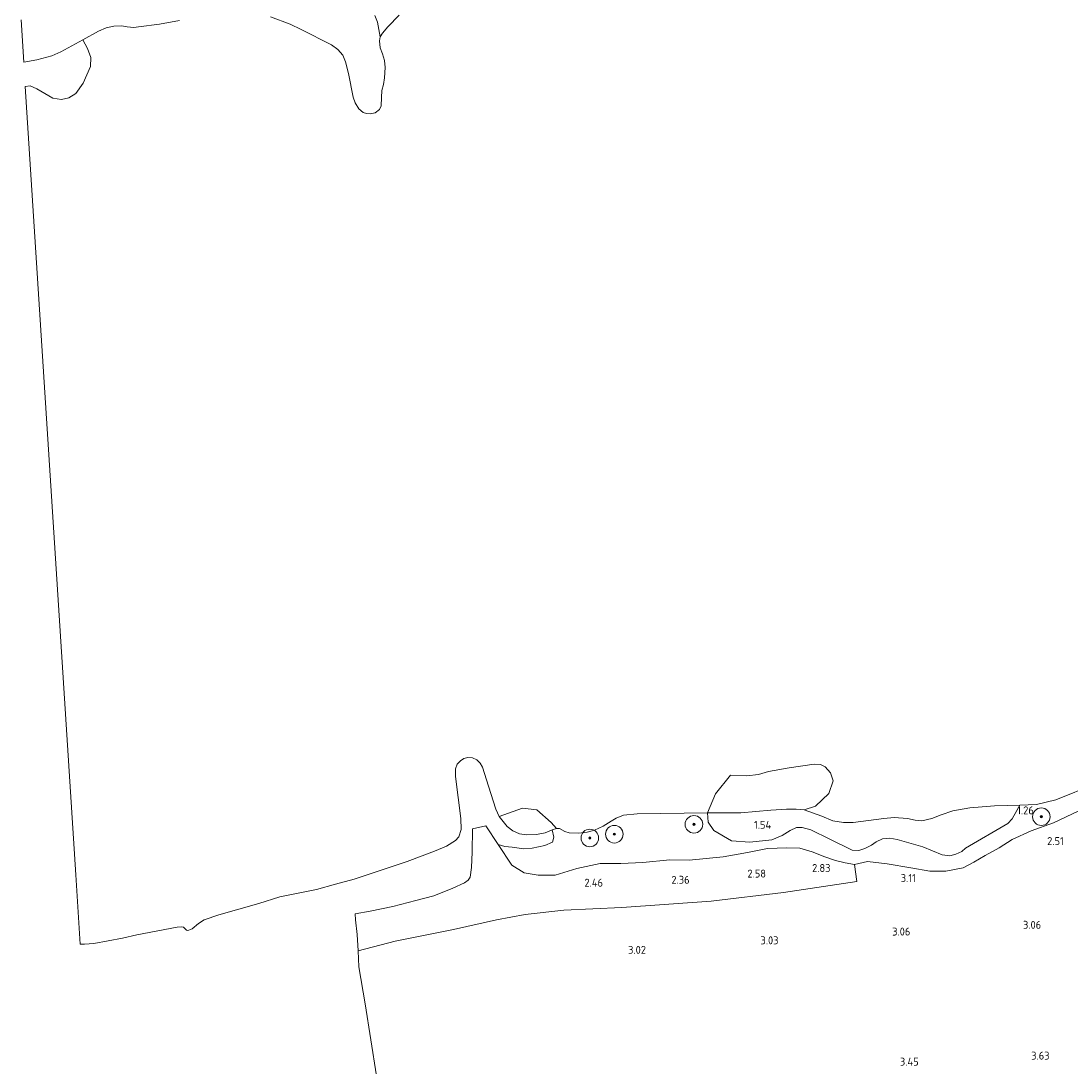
# Model space of a CAD drawing. Extents: x 141961 to 144947, y 416202 to 417778.
# Tile 6 of 122: x 141986 to 142225, y 416740 to 416978. Entities that reach past the tile are written whole.
import ezdxf
from ezdxf.enums import TextEntityAlignment as Align

# ---------------------------------------------------------------- set-up
doc = ezdxf.new("R2010")
doc.units = 0
for name, color, linetype, lineweight in [('B-ME-GR-BOOM-S', 90, 'Continuous', 25), ('B-ME-GR-BOUWLAND_AKKERBOUW-GV', 80, 'Continuous', 13), ('B-ME-GR-GRAS-GV', 60, 'Continuous', 13), ('B-ME-GW-TALUD_KRUIN-G', 90, 'Continuous', 18), ('B-ME-OB-OEVERVOORZIENING-G', 7, 'Continuous', 18), ('B-ME-OG-HOOGTEPUNT-S', 7, 'Continuous', 25), ('B-ME-OG-TERREIN_GROEN-GV', 7, 'Continuous', 18), ('B-ME-OG-WATER_RIVIER-GV', 130, 'Continuous', 18)]:
    doc.layers.add(name, color=color, linetype=linetype, lineweight=lineweight)
doc.styles.add('NLCS-ISO-ANNOTATIVE-T18', font='NLCS-ISO.ttf', dxfattribs={"height": 1.8})

# ---------------------------------------------------------------- blocks, each defined once
blk = doc.blocks.new('SAL-HOOGTELABEL-SO')
at = {"color": 0, "linetype": 'ByBlock', "lineweight": -2, "style": 'NLCS-ISO-ANNOTATIVE-T18'}
blk.add_attdef('HOOGTE', text='', height=1.8, dxfattribs=at).set_placement((2.79, 0), align=Align.RIGHT)
blk = doc.blocks.new('SGR-BOOM_01-SO')
at = {"linetype": 'ByBlock', "lineweight": 18}
h = blk.add_hatch(color=0, dxfattribs=at)
h.dxf.hatch_style = 1
edge = h.paths.add_edge_path()
edge.add_arc((0, 0), 0.25, 0, 360)
at = {"color": 0, "linetype": 'ByBlock', "lineweight": 18}
for radius in [2, 0.25]:
    blk.add_circle((0, 0), radius, dxfattribs=at)

msp = doc.modelspace()

# ---------------------------------------------------------------- linework, layer by layer
at = {"layer": 'B-ME-GR-BOUWLAND_AKKERBOUW-GV'}
msp.add_polyline3d([(142066.74, 416738.42, 3.1), (142064.11, 416754.78, 2.99), (142062.69, 416763.21, 2.69), (142062.51, 416766.85, 2.8), (142070.96, 416769.07, 2.77), (142084.26, 416771.67, 2.78), (142094.02, 416773.92, 2.97), (142100.56, 416775.11, 3.12), (142109.36, 416776.13, 3.13), (142122.54, 416776.74, 3.01), (142142.83, 416778.13, 2.95), (142159.34, 416780.12, 3.1), (142176.01, 416782.66, 3.29), (142175.49, 416786.46, 3.15), (142178.46, 416787.16, 3.1), (142182.89, 416786.63, 3.15), (142188.32, 416785.74, 2.94), (142192.62, 416784.98, 2.97), (142196.27, 416785, 2.92), (142200.18, 416785.75, 2.91), (142202.61, 416787.01, 2.8), (142205.19, 416788.5, 2.74), (142208.36, 416790.25, 2.65), (142211.38, 416792.19, 2.64), (142215.64, 416794.14, 2.61), (142220.79, 416795.96, 2.45), (142226.53, 416798.7, 2.46)], dxfattribs=at)
at = {"layer": 'B-ME-GR-GRAS-GV'}
for points in [[(142071.91, 416979.66, 1), (142069.31, 416977.06, 1), (142068.08, 416975.62, 1), (142067.53, 416974.76, 1), (142066.94, 416978.11, 1.07), (142066.32, 416979.62, 1.28)], [(142021.9, 416978.5, 1), (142017.34, 416977.61, 1), (142012.56, 416977.01, 1), (142011.5, 416976.87, 1), (142009.95, 416977.03, 1), (142008.72, 416977.29, 1), (142006.93, 416977.2, 1), (142005.23, 416976.83, 1), (142003.43, 416976.05, 1), (141999.86, 416974.11, 1), (141994.92, 416971.37, 1), (141992.87, 416970.45, 1), (141989.42, 416969.55, 1), (141986.44, 416968.98, 1), (141985.83, 416978.64, 2.85)], [(142226.53, 416798.7, 2.46), (142220.79, 416795.96, 2.45), (142215.64, 416794.14, 2.61), (142211.38, 416792.19, 2.64), (142208.36, 416790.25, 2.65), (142205.19, 416788.5, 2.74), (142202.61, 416787.01, 2.8), (142200.18, 416785.75, 2.91), (142196.27, 416785, 2.92), (142192.62, 416784.98, 2.97), (142188.32, 416785.74, 2.94), (142182.89, 416786.63, 3.15), (142178.46, 416787.16, 3.1), (142175.49, 416786.46, 3.15), (142173.38, 416786.9, 3.12), (142171.12, 416787.39, 3.07), (142168.76, 416788.25, 3.11), (142165.81, 416789.4, 2.92), (142163.03, 416790.17, 2.83), (142160.05, 416790.31, 2.81), (142155.71, 416790.12, 2.73), (142151.13, 416789.23, 2.68), (142145.58, 416788.21, 2.63), (142137.84, 416787.45, 2.58), (142133.46, 416787.55, 2.48), (142127.33, 416786.98, 2.57), (142122.34, 416786.73, 2.29), (142117.64, 416786.68, 2.3), (142112.28, 416785.56, 2.31), (142107.36, 416784.05, 2.53), (142103.5, 416784.09, 2.86), (142100.28, 416784.62, 2.8), (142097.49, 416786.31, 2.63), (142094.41, 416791.03, 2.16), (142095.91, 416790.62, 2), (142097.62, 416790.45, 1.83), (142100.26, 416790.05, 1.71), (142102.14, 416790.24, 1.71), (142105.03, 416790.78, 1.57), (142106.73, 416791.59, 1.45), (142107.07, 416792.72, 1.19), (142106.72, 416794.39, 1), (142107.65, 416794.69, 1), (142108.32, 416794.65, 1), (142109.55, 416793.99, 1), (142110.52, 416793.67, 1), (142112.67, 416793.62, 1), (142114.68, 416793.85, 1), (142116.33, 416794.3, 1), (142118.31, 416795.2, 1), (142120.11, 416796.34, 1), (142121.28, 416797.02, 1), (142122.95, 416797.68, 1), (142126.04, 416798.03, 1), (142142.06, 416798.22, 1), (142142.17, 416796.11, 1.36), (142143.45, 416794.26, 1.66), (142147.48, 416791.89, 2.16), (142151.65, 416791.57, 2.27), (142156.63, 416792.1, 2.31), (142159.01, 416793.1, 2.27), (142160.83, 416794.26, 2.08), (142162.31, 416794.91, 2.06), (142163.56, 416794.94, 2.07), (142165.51, 416794.38, 2.03), (142169.86, 416792.28, 2.2), (142174.96, 416789.77, 2.22), (142176.47, 416789.7, 2.25), (142177.85, 416790.14, 2.25), (142179.32, 416790.9, 2.13), (142180.44, 416791.64, 2), (142181.87, 416792.32, 1.96), (142183.48, 416792.45, 1.93), (142185.16, 416792.18, 1.88), (142191.06, 416790.51, 1.88), (142195.44, 416788.71, 2.13), (142197.18, 416788.44, 2.23), (142198.5, 416788.82, 2.24), (142199.88, 416789.48, 2.19), (142200.76, 416790.24, 2.19), (142210.36, 416795.84, 1.6), (142211.35, 416796.91, 1.47), (142213.06, 416800.01, 1), (142216.86, 416800.11, 1), (142221.26, 416801.21, 1), (142230.34, 416804.83, 1)]]:
    msp.add_polyline3d(points, dxfattribs=at)
msp.add_polyline3d([(142103.5, 416784.09, 2.86), (142107.36, 416784.05, 2.53), (142112.28, 416785.56, 2.31), (142117.64, 416786.68, 2.3), (142122.34, 416786.73, 2.29), (142127.33, 416786.98, 2.57), (142133.46, 416787.55, 2.48), (142137.84, 416787.45, 2.58), (142145.58, 416788.21, 2.63), (142151.13, 416789.23, 2.68), (142155.71, 416790.12, 2.73), (142160.05, 416790.31, 2.81), (142163.03, 416790.17, 2.83), (142165.81, 416789.4, 2.92), (142168.76, 416788.25, 3.11), (142171.12, 416787.39, 3.07), (142173.38, 416786.9, 3.12), (142175.49, 416786.46, 3.15), (142176.01, 416782.66, 3.29), (142159.34, 416780.12, 3.1), (142142.83, 416778.13, 2.95), (142122.54, 416776.74, 3.01), (142109.36, 416776.13, 3.13), (142100.56, 416775.11, 3.12), (142094.02, 416773.92, 2.97), (142084.26, 416771.67, 2.78), (142070.96, 416769.07, 2.77), (142062.51, 416766.85, 2.8), (142062.3, 416770.56, 2.42), (142061.93, 416773.93, 2.04), (142061.85, 416775.27, 2.09), (142065.26, 416775.9, 2.09), (142070.42, 416776.97, 2.25), (142075.65, 416778.32, 2.33), (142079.79, 416779.38, 2.47), (142084.07, 416781.1, 2.42), (142086.77, 416782.33, 2.6), (142087.6, 416782.96, 2.65), (142088.04, 416783.63, 2.63), (142088.33, 416785.8, 2.47), (142088.45, 416789.26, 2.08), (142088.54, 416794.6, 2.01), (142091.6, 416795.28, 2.08), (142094.41, 416791.03, 2.16), (142097.49, 416786.31, 2.63), (142100.28, 416784.62, 2.8)], close=True, dxfattribs=at)
at = {"layer": 'B-ME-GW-TALUD_KRUIN-G'}
msp.add_polyline3d([(142100.28, 416784.62, 2.8), (142103.5, 416784.09, 2.86), (142107.36, 416784.05, 2.53), (142112.28, 416785.56, 2.31), (142117.64, 416786.68, 2.3), (142122.34, 416786.73, 2.29), (142127.33, 416786.98, 2.57), (142133.46, 416787.55, 2.48), (142137.84, 416787.45, 2.58), (142145.58, 416788.21, 2.63), (142151.13, 416789.23, 2.68), (142155.71, 416790.12, 2.73), (142160.05, 416790.31, 2.81), (142163.03, 416790.17, 2.83), (142165.81, 416789.4, 2.92), (142168.76, 416788.25, 3.11), (142171.12, 416787.39, 3.07), (142173.38, 416786.9, 3.12), (142175.49, 416786.46, 3.15), (142178.46, 416787.16, 3.1), (142182.89, 416786.63, 3.15), (142188.32, 416785.74, 2.94), (142192.62, 416784.98, 2.97), (142196.27, 416785, 2.92), (142200.18, 416785.75, 2.91), (142202.61, 416787.01, 2.8), (142205.19, 416788.5, 2.74), (142208.36, 416790.25, 2.65), (142211.38, 416792.19, 2.64), (142215.64, 416794.14, 2.61), (142220.79, 416795.96, 2.45), (142226.53, 416798.7, 2.46)], dxfattribs=at)
at = {"layer": 'B-ME-OB-OEVERVOORZIENING-G'}
for points in [[(142071.91, 416979.66, 1), (142069.31, 416977.06, 1), (142068.08, 416975.62, 1), (142067.53, 416974.76, 1), (142067.38, 416973.89, 1), (142067.53, 416972.27, 1), (142068.05, 416970.9, 1), (142068.5, 416969.36, 1), (142068.72, 416967.8, 1), (142068.57, 416965.4, 1), (142068.29, 416963.91, 1), (142067.94, 416962.52, 1), (142067.84, 416960.95, 1), (142067.74, 416959.09, 1), (142067.39, 416958.24, 1), (142066.39, 416957.48, 1), (142065.31, 416957.21, 1), (142064.44, 416957.31, 1), (142063.66, 416957.58, 1), (142062.72, 416958.41, 1), (142061.89, 416959.73, 1), (142061.43, 416961.04, 1), (142060.37, 416966.42, 1), (142059.63, 416969.09, 1), (142059.06, 416970.58, 1), (142057.92, 416971.9, 1), (142056.49, 416972.91, 1), (142049.58, 416976.45, 1), (142047.06, 416977.64, 1), (142042.62, 416979.28, 1)], [(142021.9, 416978.5, 1), (142017.34, 416977.61, 1), (142012.56, 416977.01, 1), (142011.5, 416976.87, 1), (142009.95, 416977.03, 1), (142008.72, 416977.29, 1), (142006.93, 416977.2, 1), (142005.23, 416976.83, 1), (142003.43, 416976.05, 1), (141999.86, 416974.11, 1), (141994.92, 416971.37, 1), (141992.87, 416970.45, 1), (141989.42, 416969.55, 1), (141986.44, 416968.98, 1)], [(141999.28, 416768.35, 1), (142000.29, 416768.34, 1), (142002.4, 416768.53, 1), (142008.91, 416769.73, 1), (142012.2, 416770.48, 1), (142021.39, 416772.21, 1), (142022.41, 416772.33, 1), (142022.81, 416772.21, 1), (142023.4, 416771.62, 1), (142023.63, 416771.5, 1), (142023.99, 416771.56, 1), (142024.78, 416771.88, 1), (142026.23, 416773.09, 1), (142027.51, 416773.91, 1), (142030.83, 416775.07, 1), (142039.94, 416777.63, 1), (142044.72, 416779.11, 1), (142053.05, 416780.82, 1), (142057.37, 416782.01, 1), (142061.66, 416783.17, 1), (142073.68, 416787.19, 1), (142079.91, 416789.5, 1), (142082.68, 416790.69, 1), (142084.66, 416791.92, 1), (142085.48, 416792.82, 1), (142085.97, 416794.45, 1), (142085.87, 416796.95, 1), (142084.69, 416806.49, 1), (142084.7, 416808.22, 1), (142085.1, 416809.35, 1), (142085.8, 416810.08, 1), (142086.55, 416810.58, 1), (142087.46, 416810.85, 1), (142088.59, 416810.74, 1), (142089.58, 416810.28, 1), (142090.33, 416809.54, 1), (142090.8, 416808.63, 1), (142092.19, 416804.31, 1), (142093.86, 416799.11, 1), (142094.66, 416797.4, 1), (142096.41, 416795.1, 1), (142097.74, 416794.16, 1), (142099.28, 416793.5, 1), (142100.9, 416793.24, 1), (142103.12, 416793.28, 1), (142105.11, 416793.67, 1), (142106.72, 416794.39, 1), (142107.65, 416794.69, 1), (142108.32, 416794.65, 1), (142109.55, 416793.99, 1), (142110.52, 416793.67, 1), (142112.67, 416793.62, 1), (142114.68, 416793.85, 1), (142116.33, 416794.3, 1), (142118.31, 416795.2, 1), (142120.11, 416796.34, 1), (142121.28, 416797.02, 1), (142122.95, 416797.68, 1), (142126.04, 416798.03, 1), (142142.06, 416798.22, 1), (142146.28, 416798.21, 1), (142149.61, 416798.23, 1), (142156.47, 416798.86, 1), (142160.03, 416799.07, 1), (142162.24, 416799.05, 1), (142164.05, 416798.93, 1), (142168.08, 416797.5, 1), (142170.52, 416796.43, 1), (142172.94, 416796.06, 1), (142175.14, 416796.02, 1), (142182.17, 416796.93, 1), (142184.53, 416797.16, 1), (142187.52, 416796.95, 1), (142189.27, 416796.54, 1), (142190.78, 416796.39, 1), (142193.08, 416796.99, 1), (142195.22, 416797.82, 1), (142197.83, 416798.7, 1), (142201.71, 416799.41, 1), (142207.33, 416799.84, 1), (142213.06, 416800.01, 1), (142216.86, 416800.11, 1), (142221.26, 416801.21, 1), (142230.34, 416804.83, 1)]]:
    msp.add_polyline3d(points, dxfattribs=at)
at = {"layer": 'B-ME-OG-TERREIN_GROEN-GV'}
for points in [[(142170.04, 416807.33, 1), (142170.6, 416805.53, 1), (142169.65, 416802.67, 1), (142166.58, 416799.75, 1), (142164.05, 416798.93, 1), (142162.24, 416799.05, 1), (142160.03, 416799.07, 1), (142156.47, 416798.86, 1), (142149.61, 416798.23, 1), (142146.28, 416798.21, 1), (142142.06, 416798.22, 1), (142143.87, 416802.58, 1), (142147.26, 416806.84, 1), (142151, 416806.65, 1), (142153.67, 416807, 1), (142155.89, 416807.67, 1), (142160.62, 416808.5, 1), (142166.27, 416809.34, 1), (142167.77, 416809.24, 1), (142168.82, 416808.7, 1)], [(142211.35, 416796.91, 1.47), (142210.36, 416795.84, 1.6), (142200.76, 416790.24, 2.19), (142199.88, 416789.48, 2.19), (142198.5, 416788.82, 2.24), (142197.18, 416788.44, 2.23), (142195.44, 416788.71, 2.13), (142191.06, 416790.51, 1.88), (142185.16, 416792.18, 1.88), (142183.48, 416792.45, 1.93), (142181.87, 416792.32, 1.96), (142180.44, 416791.64, 2), (142179.32, 416790.9, 2.13), (142177.85, 416790.14, 2.25), (142176.47, 416789.7, 2.25), (142174.96, 416789.77, 2.22), (142169.86, 416792.28, 2.2), (142165.51, 416794.38, 2.03), (142163.56, 416794.94, 2.07), (142162.31, 416794.91, 2.06), (142160.83, 416794.26, 2.08), (142159.01, 416793.1, 2.27), (142156.63, 416792.1, 2.31), (142151.65, 416791.57, 2.27), (142147.48, 416791.89, 2.16), (142143.45, 416794.26, 1.66), (142142.17, 416796.11, 1.36), (142142.06, 416798.22, 1), (142146.28, 416798.21, 1), (142149.61, 416798.23, 1), (142156.47, 416798.86, 1), (142160.03, 416799.07, 1), (142162.24, 416799.05, 1), (142164.05, 416798.93, 1), (142168.08, 416797.5, 1), (142170.52, 416796.43, 1), (142172.94, 416796.06, 1), (142175.14, 416796.02, 1), (142182.17, 416796.93, 1), (142184.53, 416797.16, 1), (142187.52, 416796.95, 1), (142189.27, 416796.54, 1), (142190.78, 416796.39, 1), (142193.08, 416796.99, 1), (142195.22, 416797.82, 1), (142197.83, 416798.7, 1), (142201.71, 416799.41, 1), (142207.33, 416799.84, 1), (142213.06, 416800.01, 1)]]:
    msp.add_polyline3d(points, close=True, dxfattribs=at)
at = {"layer": 'B-ME-OG-WATER_RIVIER-GV'}
for points in [[(142042.62, 416979.28, 1), (142047.06, 416977.64, 1), (142049.58, 416976.45, 1), (142056.49, 416972.91, 1), (142057.92, 416971.9, 1), (142059.06, 416970.58, 1), (142059.63, 416969.09, 1), (142060.37, 416966.42, 1), (142061.43, 416961.04, 1), (142061.89, 416959.73, 1), (142062.72, 416958.41, 1), (142063.66, 416957.58, 1), (142064.44, 416957.31, 1), (142065.31, 416957.21, 1), (142066.39, 416957.48, 1), (142067.39, 416958.24, 1), (142067.74, 416959.09, 1), (142067.84, 416960.95, 1), (142067.94, 416962.52, 1), (142068.29, 416963.91, 1), (142068.57, 416965.4, 1), (142068.72, 416967.8, 1), (142068.5, 416969.36, 1), (142068.05, 416970.9, 1), (142067.53, 416972.27, 1), (142067.38, 416973.89, 1), (142067.53, 416974.76, 1), (142068.08, 416975.62, 1), (142069.31, 416977.06, 1), (142071.91, 416979.66, 1)], [(142230.34, 416804.83, 1), (142221.26, 416801.21, 1), (142216.86, 416800.11, 1), (142213.06, 416800.01, 1), (142207.33, 416799.84, 1), (142201.71, 416799.41, 1), (142197.83, 416798.7, 1), (142195.22, 416797.82, 1), (142193.08, 416796.99, 1), (142190.78, 416796.39, 1), (142189.27, 416796.54, 1), (142187.52, 416796.95, 1), (142184.53, 416797.16, 1), (142182.17, 416796.93, 1), (142175.14, 416796.02, 1), (142172.94, 416796.06, 1), (142170.52, 416796.43, 1), (142168.08, 416797.5, 1), (142164.05, 416798.93, 1), (142166.58, 416799.75, 1), (142169.65, 416802.67, 1), (142170.6, 416805.53, 1), (142170.04, 416807.33, 1), (142168.82, 416808.7, 1), (142167.77, 416809.24, 1), (142166.27, 416809.34, 1), (142160.62, 416808.5, 1), (142155.89, 416807.67, 1), (142153.67, 416807, 1), (142151, 416806.65, 1), (142147.26, 416806.84, 1), (142143.87, 416802.58, 1), (142142.06, 416798.22, 1), (142126.04, 416798.03, 1), (142122.95, 416797.68, 1), (142121.28, 416797.02, 1), (142120.11, 416796.34, 1), (142118.31, 416795.2, 1), (142116.33, 416794.3, 1), (142114.68, 416793.85, 1), (142112.67, 416793.62, 1), (142110.52, 416793.67, 1), (142109.55, 416793.99, 1), (142108.32, 416794.65, 1), (142107.65, 416794.69, 1), (142106.43, 416796.06, 1), (142103.21, 416798.93, 1), (142099.92, 416799.3, 1), (142094.66, 416797.4, 1), (142093.86, 416799.11, 1), (142092.19, 416804.31, 1), (142090.8, 416808.63, 1), (142090.33, 416809.54, 1), (142089.58, 416810.28, 1), (142088.59, 416810.74, 1), (142087.46, 416810.85, 1), (142086.55, 416810.58, 1), (142085.8, 416810.08, 1), (142085.1, 416809.35, 1), (142084.7, 416808.22, 1), (142084.69, 416806.49, 1), (142085.87, 416796.95, 1), (142085.97, 416794.45, 1), (142085.48, 416792.82, 1), (142084.66, 416791.92, 1), (142082.68, 416790.69, 1), (142079.91, 416789.5, 1), (142073.68, 416787.19, 1), (142061.66, 416783.17, 1), (142057.37, 416782.01, 1), (142053.05, 416780.82, 1), (142044.72, 416779.11, 1), (142039.94, 416777.63, 1), (142030.83, 416775.07, 1), (142027.51, 416773.91, 1), (142026.23, 416773.09, 1), (142024.78, 416771.88, 1), (142023.99, 416771.56, 1), (142023.63, 416771.5, 1), (142023.4, 416771.62, 1), (142022.81, 416772.21, 1), (142022.41, 416772.33, 1), (142021.39, 416772.21, 1), (142012.2, 416770.48, 1), (142008.91, 416769.73, 1), (142002.4, 416768.53, 1), (142000.29, 416768.34, 1), (141999.28, 416768.35, 1), (141998.29, 416784.17, 1), (141986.78, 416963.44, 1), (141987.9, 416963.58, 1), (141989.42, 416962.95, 1), (141993.04, 416960.84, 1), (141995.07, 416960.49, 1), (141996.7, 416960.87, 1), (141998.3, 416961.9, 1), (141999.97, 416964.26, 1), (142001.62, 416968.02, 1), (142001.71, 416970.08, 1), (142000.99, 416972.11, 1), (141999.86, 416974.11, 1), (142003.43, 416976.05, 1), (142005.23, 416976.83, 1), (142006.93, 416977.2, 1), (142008.72, 416977.29, 1), (142009.95, 416977.03, 1), (142011.5, 416976.87, 1), (142012.56, 416977.01, 1), (142017.34, 416977.61, 1), (142021.9, 416978.5, 1)]]:
    msp.add_polyline3d(points, dxfattribs=at)

# ---------------------------------------------------------------- block references
at = {"layer": 'B-ME-GR-BOOM-S'}
for p in [(142138.94, 416795.63, 2.16), (142217.98, 416797.36, 1.65), (142120.83, 416793.38, 1.19), (142115.26, 416792.53, 1.2)]:
    msp.add_blockref('SGR-BOOM_01-SO', p, dxfattribs=at)
at = {"layer": 'B-ME-OG-HOOGTEPUNT-S'}
for p, values in [((142213.49, 416797.91, 1.26), {'HOOGTE': '1.26'}), ((142153.72, 416794.61, 1.54), {'HOOGTE': '1.54'}), ((142220.31, 416790.92, 2.51), {'HOOGTE': '2.51'}), ((142167.22, 416784.79, 2.83), {'HOOGTE': '2.83'}), ((142115.46, 416781.45, 2.46), {'HOOGTE': '2.46'}), ((142135.16, 416782.11, 2.36), {'HOOGTE': '2.36'}), ((142152.55, 416783.52, 2.58), {'HOOGTE': '2.58'}), ((142186.64, 416782.51, 3.11), {'HOOGTE': '3.11'}), ((142215.16, 416771.87, 3.06), {'HOOGTE': '3.06'}), ((142185.39, 416770.33, 3.06), {'HOOGTE': '3.06'}), ((142155.39, 416768.34, 3.03), {'HOOGTE': '3.03'}), ((142125.23, 416766.17, 3.02), {'HOOGTE': '3.02'}), ((142187.28, 416740.74, 3.44), {'HOOGTE': '3.45'}), ((142217.06, 416742.11, 3.63), {'HOOGTE': '3.63'})]:
    msp.add_blockref('SAL-HOOGTELABEL-SO', p, dxfattribs=at).add_auto_attribs(values)

doc.saveas('drawing.dxf')
